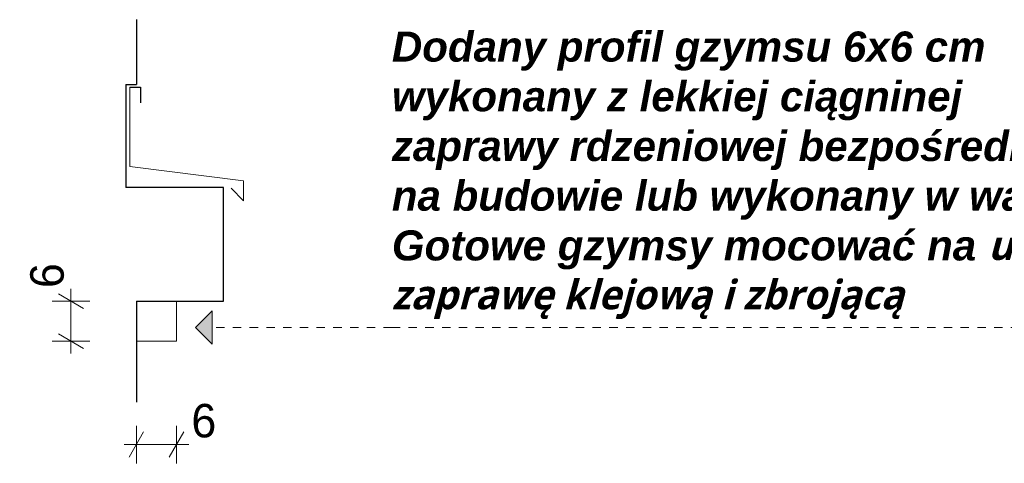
# Model space of a CAD drawing. Extents: x -396299 to -11759, y -15022 to 18278.
# Tile 15 of 205: x -327093 to -321207, y -7106 to -4451. Entities that reach past the tile are written whole.
import ezdxf

# ---------------------------------------------------------------- set-up
doc = ezdxf.new("R2010")
doc.units = 0
doc.header["$MEASUREMENT"] = 0
doc.linetypes.add('Hidden Line', pattern=[100, 50, -50])
doc.layers.add('Arch opisy', color=7, linetype='Continuous')
doc.layers.add('Arch wymiary', color=7, linetype='Continuous')
doc.layers.add('Arch opisy_Nr_Pióra__3', color=7, linetype='Continuous', lineweight=20, true_color=0xff6600)
for name, color, linetype, lineweight in [('Arch opisy_Nr_Pióra__5', 7, 'Continuous', 13), ('Arch wymiary_Nr_Pióra__21', 7, 'Continuous', 13), ('Arch wymiary_Nr_Pióra__5', 7, 'Continuous', 13), ('INWENT.ŚCIANY_Nr_Pióra__1', 7, 'Continuous', 25), ('INWENT.ŚCIANY_Nr_Pióra__21', 7, 'Continuous', 13)]:
    doc.layers.add(name, color=color, linetype=linetype, lineweight=lineweight)
doc.styles.add('GENERATED_STYLE_1', font='txt')
doc.styles.add('GENERATED_STYLE_10', font='arial.ttf')
doc.dimstyles.new('GENERATED_STYLE__2', dxfattribs={"dimtxt": 200, "dimasz": 114, "dimexe": 0.18, "dimexo": 0, "dimgap": 0.09, "dimtad": 1, "dimtih": 1, "dimtoh": 1, "dimdec": 0, "dimlfac": 0.1, "dimzin": 0, "dimdsep": 46, "dimtxsty": 'GENERATED_STYLE_1', "dimblk": 'ARROWHEAD_2', "dimblk1": 'ARROWHEAD_2', "dimblk2": 'ARROWHEAD_2', "dimcen": 0.09, "dimclrd": 7, "dimclre": 7, "dimclrt": 7, "dimazin": 0, "dimtfac": 1, "dimtdec": 4, "dimtmove": 2, "dimatfit": 3, "dimfxl": 0, "dimtolj": 1, "dimtzin": 0, "dimarcsym": 0})
doc.dimstyles.new('GENERATED_STYLE__3', dxfattribs={"dimtxt": 200, "dimasz": 114, "dimexe": 0.18, "dimexo": 0, "dimgap": 0.09, "dimtad": 1, "dimdec": 0, "dimlfac": 0.1, "dimzin": 0, "dimdsep": 46, "dimtxsty": 'GENERATED_STYLE_1', "dimblk": 'ARROWHEAD_2', "dimblk1": 'ARROWHEAD_2', "dimblk2": 'ARROWHEAD_2', "dimcen": 0.09, "dimclrd": 7, "dimclre": 7, "dimclrt": 7, "dimazin": 0, "dimtfac": 1, "dimtdec": 4, "dimtmove": 2, "dimatfit": 3, "dimfxl": 0, "dimtolj": 1, "dimtzin": 0, "dimarcsym": 0})

# ---------------------------------------------------------------- blocks, each defined once
blk = doc.blocks.new('Linia_144', base_point=(-324867.9, -6292.7))
at = {"layer": 'Arch opisy_Nr_Pióra__3', "linetype": 'Continuous'}
blk.add_hatch(color=256, dxfattribs=at).paths.add_polyline_path([(-326041.9, -6292.7), (-325941.9, -6192.7), (-325941.9, -6392.7)], flags=0)
for p, q in [((-326041.9, -6292.7), (-325941.9, -6192.7)), ((-325941.9, -6192.7), (-325941.9, -6392.7)), ((-326041.9, -6292.7), (-325941.9, -6392.7))]:
    blk.add_line(p, q, dxfattribs=at)
at = {"layer": 'Arch opisy_Nr_Pióra__3', "linetype": 'Hidden Line'}
blk.add_line((-324867.9, -6292.7), (-325941.9, -6292.7), dxfattribs=at)
blk = doc.blocks.new('*D691')
at = {"layer": 'Arch wymiary_Nr_Pióra__5', "linetype": 'Continuous'}
for p, q in [((-326394.9, -7106.1), (-326394.9, -6881.1)), ((-326154.9, -7106.1), (-326154.9, -6881.1)), ((-326351.6, -6918.6), (-326438.2, -7068.6)), ((-326198.2, -7068.6), (-326111.6, -6918.6)), ((-326468.3, -6993.6), (-326394.9, -6993.6)), ((-326394.9, -6993.6), (-326154.9, -6993.6)), ((-326154.9, -6993.6), (-326081.6, -6993.6))]:
    blk.add_line(p, q, dxfattribs=at)
at = {"layer": 'Arch wymiary_Nr_Pióra__21', "insert": (-326066.3, -6953.6), "char_height": 200, "attachment_point": 7, "style": 'GENERATED_STYLE_1'}
blk.add_mtext('{6}', dxfattribs=at)
blk = doc.blocks.new('ARROWHEAD_2')
at = {"color": 0, "linetype": 'Continuous', "lineweight": 0}
for p, q in [((-0.378, -0.655), (0.378, 0.655)), ((0, 0), (-1, 0))]:
    blk.add_line(p, q, dxfattribs=at)
blk = doc.blocks.new('*D692')
at = {"layer": 'Arch wymiary_Nr_Pióra__5', "linetype": 'Continuous'}
for p, q in [((-326786.6, -6135.5), (-326786.6, -6062.1)), ((-326711.6, -6178.8), (-326861.6, -6092.2)), ((-326674.1, -6135.5), (-326899.1, -6135.5)), ((-326786.6, -6375.5), (-326786.6, -6135.5)), ((-326861.6, -6332.2), (-326711.6, -6418.8)), ((-326674.1, -6375.5), (-326899.1, -6375.5)), ((-326786.6, -6448.8), (-326786.6, -6375.5))]:
    blk.add_line(p, q, dxfattribs=at)
at = {"layer": 'Arch wymiary_Nr_Pióra__21', "insert": (-326826.6, -6057.4), "char_height": 200, "attachment_point": 7, "rotation": 90, "style": 'GENERATED_STYLE_1'}
blk.add_mtext('{6}', dxfattribs=at)

msp = doc.modelspace()

# ---------------------------------------------------------------- linework, layer by layer
at = {"layer": 'Arch opisy_Nr_Pióra__3', "linetype": 'Hidden Line'}
msp.add_line((-324867.9, -6292.7), (-319881.1, -6292.7), dxfattribs=at)
at = {"layer": 'INWENT.ŚCIANY_Nr_Pióra__1', "linetype": 'Continuous'}
for p, q in [((-326394.9, -4451.4), (-326394.9, -4839.5)), ((-326458.5, -4839.5), (-326458.5, -5455.5)), ((-326458.5, -4839.5), (-326394.9, -4839.5)), ((-326434.9, -4855.5), (-326370.8, -4855.5)), ((-326370.8, -4855.5), (-326370.8, -4949.3)), ((-325874.9, -5455.5), (-326458.5, -5455.5)), ((-325874.9, -6135.5), (-325874.9, -5455.5)), ((-326394.9, -6135.5), (-326394.9, -6739.7)), ((-326394.9, -6135.5), (-325874.9, -6135.5))]:
    msp.add_line(p, q, dxfattribs=at)
at = {"layer": 'INWENT.ŚCIANY_Nr_Pióra__21', "linetype": 'Continuous'}
for p, q in [((-326434.9, -5330.5), (-326434.9, -4855.5)), ((-325754.9, -5415.5), (-326434.9, -5330.5)), ((-325828.1, -5459), (-325754.9, -5535.5)), ((-325754.9, -5415.5), (-325754.9, -5535.5)), ((-326154.9, -6135.5), (-326154.9, -6375.5)), ((-326154.9, -6375.5), (-326394.9, -6375.5))]:
    msp.add_line(p, q, dxfattribs=at)

# ---------------------------------------------------------------- block references
at = {"layer": 'Arch opisy', "color": 30, "linetype": 'Hidden Line', "lineweight": 20, "true_color": 0xff6600}
msp.add_blockref('Linia_144', (-324867.9, -6292.7), dxfattribs=at)

# ---------------------------------------------------------------- texts
at = {"layer": 'Arch opisy_Nr_Pióra__5', "linetype": 'Continuous', "insert": (-324867.9, -4522.4), "char_height": 180, "width": 5394.216, "attachment_point": 1, "line_spacing_factor": 0.991123, "style": 'GENERATED_STYLE_10'}
msp.add_mtext('\\A1;{\\fArial|b1|i1|c0|p38;Dodany profil gzymsu 6x6 cm\\Pwykonany z lekkiej ciągninej\\Pzaprawy rdzeniowej bezpośrednio\\Pna budowie lub wykonany w warsztacie.\\PGotowe gzymsy mocować na \\fSegoe UI|b1|i1|c0|p34;\\H0.971429x;uniwersalną zaprawę klejową i zbrojącą\\fArial|b1|i1|c0|p38;\\H1.143791x; }', dxfattribs=at)

# ---------------------------------------------------------------- dimensions: what is measured, and where the dimension line sits
at = {"layer": 'Arch wymiary', "linetype": 'Continuous'}
dim = msp.add_linear_dim(base=(-326786.6, -6375.5), p1=(-326154.9, -6375.5), p2=(-326154.9, -6135.5), angle=90, text='6', dimstyle='GENERATED_STYLE__3', dxfattribs=at)
dim.commit()
dim.dimension.update_dxf_attribs({"geometry": '*D692', "text_midpoint": (-326926.6, -5981.5)})
dim = msp.add_linear_dim(base=(-326394.9, -6993.6), p1=(-326394.9, -6375.5), p2=(-326154.9, -6375.5), text='6', dimstyle='GENERATED_STYLE__2', dxfattribs=at)
dim.commit()
dim.dimension.update_dxf_attribs({"geometry": '*D691', "text_midpoint": (-325990.4, -6853.6)})

doc.saveas('drawing.dxf')
